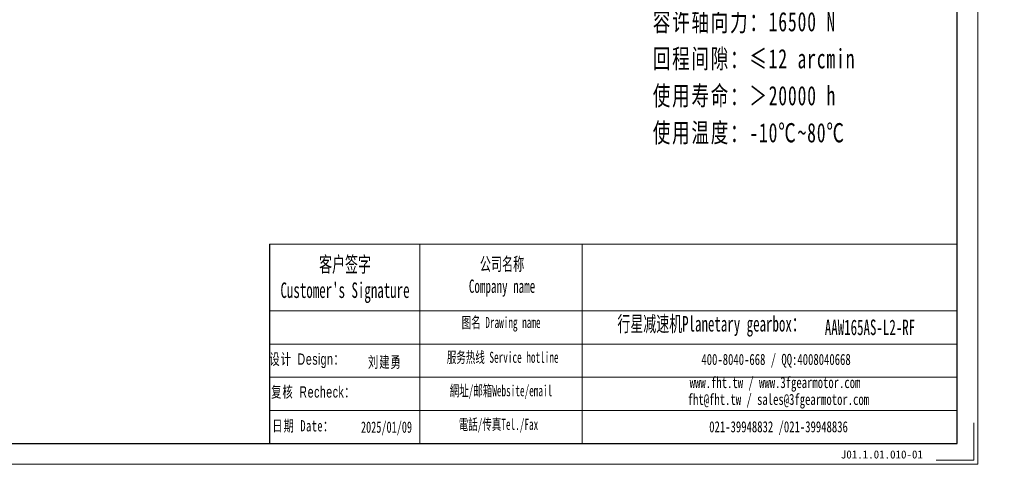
# Model space of a CAD drawing. Header units: millimetres. Extents: x 1952 to 3059, y -34 to 733.
# Tile 4 of 9: x 2447 to 3059, y -34 to 242. Entities that reach past the tile are written whole.
import ezdxf

# ---------------------------------------------------------------- set-up
doc = ezdxf.new("R2010")
doc.units = ezdxf.units.MM
doc.header["$LTSCALE"] = 2
doc.layers.get('0').update_dxf_attribs({"lineweight": 18})
doc.layers.add('6文字层', color=3, linetype='Continuous')
doc.layers.add('7标注层', color=4, linetype='Continuous')
for name, color, linetype, lineweight in [('SLD-0', 7, 'Continuous', 18), ('图框_外框线', 7, 'Continuous', 18), ('尺寸线层', 3, 'Continuous', 18)]:
    doc.layers.add(name, color=color, linetype=linetype, lineweight=lineweight)
doc.styles.add('SLDTEXTSTYLE4', font='SimSun.ttf', dxfattribs={"width": 0.611111})
doc.styles.get("Standard").update_dxf_attribs({"font": 'SimSun.ttf', "width": 0.707})
doc.styles.add('标准', font='SimSun.ttf', dxfattribs={"width": 0.667})
doc.styles.add('样式 1', font='SimSun.ttf')

msp = doc.modelspace()

# ---------------------------------------------------------------- linework, layer by layer
msp.add_line((2695.6392, 102.5951), (2695.6392, -21.3813))
at = {"layer": '7标注层', "color": 0}
msp.add_line((2602.1184, 102.5951), (2602.1184, -21.3601), dxfattribs=at)
at = {"layer": '图框_外框线'}
for p, q in [((2602.1184, 102.5951), (2695.6392, 102.5951)), ((2695.6392, 102.5951), (2695.6392, -21.3601)), ((2695.6392, 102.5951), (3029.5354, 102.5951)), ((2796.4016, 102.5951), (2796.4016, -21.3601)), ((2602.1184, 61.2311), (2695.6392, 61.2311)), ((2695.6392, 61.2311), (3029.5354, 61.2311)), ((2602.1184, 40.5492), (3029.5354, 40.5492)), ((2602.1184, 19.8672), (3029.5354, 19.8672)), ((2602.1184, -0.8148), (3029.5354, -0.8148))]:
    msp.add_line(p, q, dxfattribs=at)
at = {"layer": '图框_外框线', "color": 3}
msp.add_lwpolyline([(1957.8436, -34.272), (3042.4473, -34.272), (3042.4473, 732.6977), (1957.8436, 732.6977)], close=True, dxfattribs=at)
at = {"layer": '图框_外框线', "color": 3, "lineweight": 25}
msp.add_lwpolyline([(2022.4033, -21.3601), (3029.5354, -21.3601), (3029.5354, 719.7858), (2022.4033, 719.7858)], close=True, dxfattribs=at)
at = {"layer": '图框_外框线', "color": 3}
msp.add_lwpolyline([(3039.8649, -8.4481), (3039.8649, -31.6897), (3016.6234, -31.6897)], dxfattribs=at)

# ---------------------------------------------------------------- texts
at = {"layer": '6文字层', "insert": (2957.2862, -25.6546), "char_height": 5, "width": 43.304423, "attachment_point": 1, "style": '样式 1'}
msp.add_mtext('J01.1.01.010-01', dxfattribs=at)
at = {"layer": 'SLD-0', "color": 1, "attachment_point": 2}
for s, insert, char_height, width, style in [("{\\fSimSun|b1|i0|c134|p2;客户签字\\PCustomer's Signature}", (2649.04, 94.9426), 9.651586, 120.06672, 'SLDTEXTSTYLE4'), ('{\\fSimSun|b1|i0|c134|p2;公司名称\\PCompany name}', (2746.6595, 94.4302), 8.272788, 107.10677, 'SLDTEXTSTYLE4'), ('{\\fSimSun|b1|i0|c134|p2;图名 Drawing name}', (2746.094, 57.4187), 6.89399, 88.165058, 'SLDTEXTSTYLE4'), ('{\\fSimSun|b1|i0|c134|p2;  \\H1.1667x;行星减速机Planetary gearbox\\fSimSun|b0|i0|c134|p2;：}', (2873.189, 57.9505), 8.272788, 130.111427, 'SLDTEXTSTYLE4'), ('\\pt48.25793;{\\fSimSun|b1|i0|c134|p2;\\C256;AAW165AS-L2-RF}', (2975.3958, 55.754), 9.651586, 70.239221, 'SLDTEXTSTYLE4'), ('{\\fSimSun|b1|i0|c134|p2;服务热线 Service hotline}', (2747.0716, 35.7407), 6.89399, 98.224345, 'SLDTEXTSTYLE4'), ('{\\fSimSun|b0|i0|c134|p2;\\T1.1;设计 \\fArial|b0|i0|c0|p34;Design\\fSimSun|b0|i0|c134|p2;：}', (2625.4588, 34.6724), 7, 142.711029, '标准'), ('{\\fSimSun|b0|i0|c134|p2;\\T1.1;刘建勇}', (2673.8088, 32.824), 7, 31.971711, '标准'), ('{\\fSimSun|b0|i0|c134|p2;\\T1.1;复核 \\fArial|b0|i0|c0|p34;Recheck\\fSimSun|b0|i0|c134|p2;：}', (2629.3575, 14.248), 7, 97.416239, '标准'), ('{\\fSimSun|b1|i0|c134|p2;網址/邮箱Website/email}', (2745.9981, 14.9702), 6.89399, 102.242298, 'SLDTEXTSTYLE4'), ('{\\T1.1;日期 Date：}', (2623.0719, -6.8013), 7, 88.912436, '标准'), ('{\\fSimSun|b1|i0|c134|p2;電話/传真Tel./Fax}', (2744.4536, -5.9623), 6.89399, 103.471973, 'SLDTEXTSTYLE4'), ('2025/01/09', (2674.8277, -7.6399), 7, 31.971711, '标准')]:
    msp.add_mtext(s, dxfattribs=dict(at, insert=insert, char_height=char_height, width=width, style=style))
at = {"layer": 'SLD-0', "color": 1, "char_height": 6.89399, "attachment_point": 2}
for s, insert, width in [('{\\fSimSun|b1|i0|c134|p2;400-8040-668 / QQ:4008040668}', (2917.0111, 34.4234), 200.721332), ('{\\fSimSun|b1|i0|c134|p2;www.fht.tw / www.3fgearmotor.com }', (2916.3754, 20.0642), 200.947289), ('\\pt82.72788;{\\fSimSun|b1|i0|c134|p2;fht@fht.tw / sales@3fgearmotor.com }', (2918.4764, 9.5664), 200.947289), ('{\\fSimSun|b1|i0|c134|p2;021-39948832 /021-39948836 }', (2918.5485, -7.4696), 153.438456)]:
    msp.add_mtext(s, dxfattribs=dict(at, insert=insert, width=width))
at = {"layer": '尺寸线层', "insert": (2840.3741, 385.1343), "char_height": 12, "width": 238.087949, "attachment_point": 1, "line_spacing_factor": 1.15057, "style": '标准'}
msp.add_mtext('{\\T1.1;性能参数：\\P减速比：1:30-100\\P额定输出力矩：490-750N.m\\P最大加速力矩：1.5倍额定扭矩\\P额定输入转速：3000 rpm\\P容许径向力：16500 N\\P容许轴向力：16500 N\\P回程间隙：≤12 arcmin\\P使用寿命：＞20000 h\\P使用温度：-10℃~80℃}', dxfattribs=at)

doc.saveas('drawing.dxf')
